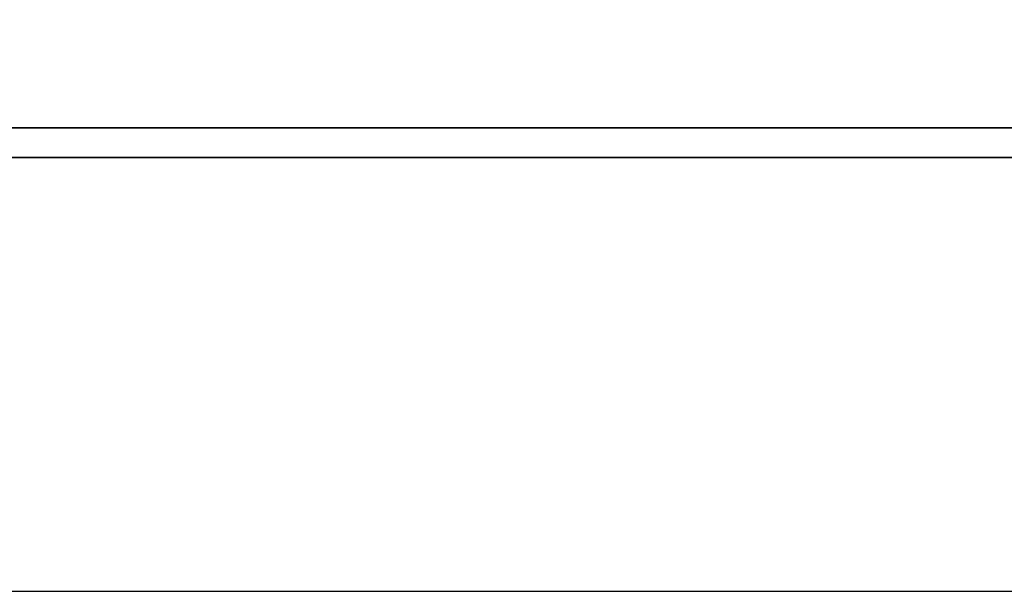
# Model space of a CAD drawing. Extents: x 3 to 2519, y -456 to 604.
# Tile 32 of 45: x 329 to 342, y 233 to 240. Entities that reach past the tile are written whole.
import ezdxf

# ---------------------------------------------------------------- set-up
doc = ezdxf.new("R2010")
doc.units = 0
doc.header["$MEASUREMENT"] = 0
doc.layers.add('DIM', color=4, linetype='CONTINUOUS')
doc.layers.add('layer 1', color=7, linetype='CONTINUOUS')

# ---------------------------------------------------------------- blocks, each defined once
blk = doc.blocks.new('TBI MOTION logo(完整正式版)')
at = {"layer": 'layer 1', "color": 22, "lineweight": 35}
blk.add_open_spline([(75.90875, -9.47875), (75.90875, -9.47875), (75.90875, -12.28625), (75.90875, -12.28625), (75.90875, -12.28625), (75.90875, -12.28625), (75.90875, -12.47875), (75.90875, -12.47875), (75.90875, -12.47875), (75.90875, -12.47875), (75.71625, -12.47875), (75.71625, -12.47875), (75.71625, -12.47875), (75.71625, -12.47875), (-88.32875, -12.47875), (-88.32875, -12.47875), (-88.32875, -12.47875), (-88.32875, -12.47875), (-88.32875, -13.29375), (-88.32875, -13.29375), (-88.32875, -13.29375), (-88.32875, -13.29375), (82.89125, -13.29375), (82.89125, -13.29375), (82.89125, -13.29375), (82.89125, -13.29375), (75.90875, -9.47875), (75.90875, -9.47875)], degree=3, knots=[0, 0, 0, 0, 0.14285714, 0.14285714, 0.14285714, 0.14285714, 0.28571429, 0.28571429, 0.28571429, 0.28571429, 0.42857143, 0.42857143, 0.42857143, 0.42857143, 0.57142857, 0.57142857, 0.57142857, 0.57142857, 0.71428571, 0.71428571, 0.71428571, 0.71428571, 0.85714286, 0.85714286, 0.85714286, 0.85714286, 1, 1, 1, 1], dxfattribs=at)

msp = doc.modelspace()

# ---------------------------------------------------------------- linework, layer by layer
at = {"layer": 'DIM', "color": 7}
msp.add_line((228.352, 232.923), (528.352, 232.923), dxfattribs=at)

# ---------------------------------------------------------------- block references
at = {"layer": 'DIM', "color": 7, "xscale": 0.4434186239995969, "yscale": 0.4434186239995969, "zscale": 0.4434186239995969}
msp.add_blockref('TBI MOTION logo(完整正式版)', (326.551, 244.148), dxfattribs=at)

doc.saveas('drawing.dxf')
